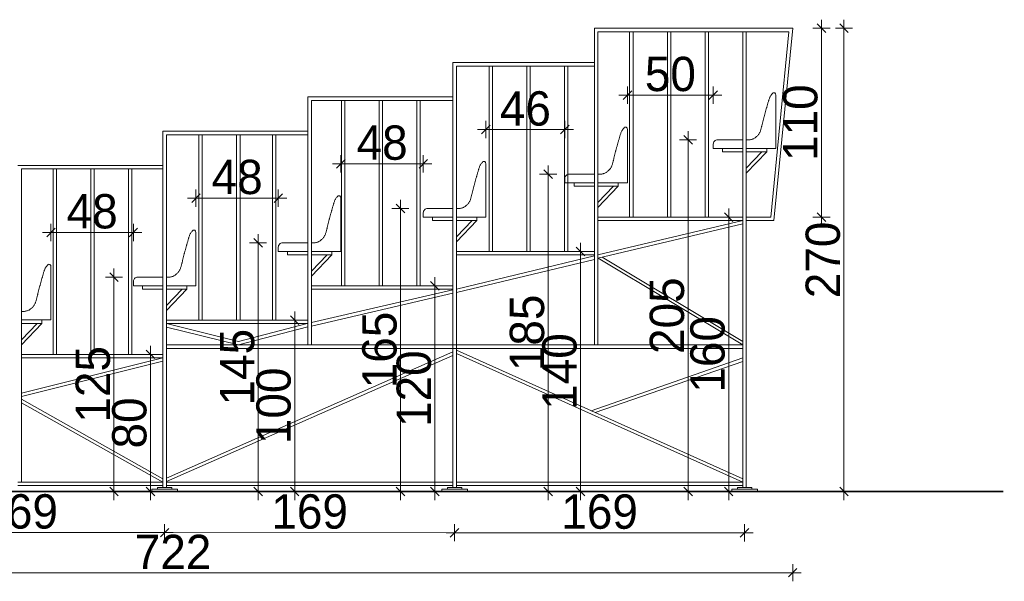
# Model space of a CAD drawing. Header units: millimetres. Extents: x 1962 to 3194, y -795 to -219.
# Tile 185 of 256: x 2493.97 to 2499.71, y -431.5 to -428.23. Entities that reach past the tile are written whole.
import ezdxf

# ---------------------------------------------------------------- set-up
doc = ezdxf.new("R2010")
doc.units = ezdxf.units.MM
doc.layers.get('0').update_dxf_attribs({"lineweight": 5})
doc.layers.get('Defpoints').update_dxf_attribs({"lineweight": 9})
for name, color, linetype, lineweight in [('A_obiekty trybuny', 126, 'Continuous', 9), ('A_przekrojowe', 42, 'Continuous', 9), ('A_wymiary detale', 82, 'Continuous', 9)]:
    doc.layers.add(name, color=color, linetype=linetype, lineweight=lineweight)
doc.styles.add('wymiary pzt', font='txt')
doc.dimstyles.new('wymiary detale', dxfattribs={"dimtxt": 0.2, "dimasz": 0.05, "dimexe": 0.05, "dimexo": 0, "dimgap": 0.02, "dimtad": 1, "dimdec": 0, "dimlfac": 100, "dimzin": 0, "dimtxsty": 'wymiary pzt', "dimblk": 'OBLIQUE', "dimcen": 0.1, "dimdle": 0.05, "dimadec": 1, "dimazin": 0, "dimtfac": 1, "dimtmove": 0, "dimatfit": 3, "dimfxl": 0, "dimarcsym": 0})

# ---------------------------------------------------------------- blocks, each defined once
blk = doc.blocks.new('_Oblique')
at = {"color": 0, "linetype": 'ByBlock', "lineweight": -2}
blk.add_line((-0.5, -0.5), (0.5, 0.5), dxfattribs=at)
blk = doc.blocks.new('*D1292')
at = {"layer": 'A_wymiary detale', "color": 0, "lineweight": -2}
for p, q in [((3.4798, 0.85), (3.4798, -0.0495)), ((3.5298, 0.8), (3.4298, 0.8)), ((3.5298, 0.0005), (3.4298, 0.0005))]:
    blk.add_line(p, q, dxfattribs=at)
at = {"layer": 'Defpoints', "color": 0}
for p in [(3.5525, 0.8), (3.4798, 0.0005), (3.5525, 0.0005)]:
    blk.add_point(p, dxfattribs=at)
at = {"layer": 'A_wymiary detale', "color": 0, "lineweight": -2, "xscale": 0.05, "yscale": 0.05, "zscale": 0.05}
for p, rotation in [((3.4798, 0.8), 90), ((3.4798, 0.0005), 270)]:
    blk.add_blockref('_Oblique', p, dxfattribs=dict(at, rotation=rotation))
at = {"layer": 'A_wymiary detale', "color": 0, "insert": (3.3577, 0.4002), "char_height": 0.2, "attachment_point": 5, "rotation": 90, "style": 'wymiary pzt'}
blk.add_mtext('80', dxfattribs=at)
blk = doc.blocks.new('*D1293')
at = {"layer": 'A_wymiary detale', "color": 0, "lineweight": -2}
for p, q in [((3.2671, 1.3), (3.2671, -0.0495)), ((3.3171, 1.25), (3.2171, 1.25)), ((3.3171, 0.0005), (3.2171, 0.0005))]:
    blk.add_line(p, q, dxfattribs=at)
at = {"layer": 'Defpoints', "color": 0}
for p in [(3.4798, 1.25), (3.2671, 0.0005), (3.4798, 0.0005)]:
    blk.add_point(p, dxfattribs=at)
at = {"layer": 'A_wymiary detale', "color": 0, "lineweight": -2, "xscale": 0.05, "yscale": 0.05, "zscale": 0.05}
for p, rotation in [((3.2671, 1.25), 90), ((3.2671, 0.0005), 270)]:
    blk.add_blockref('_Oblique', p, dxfattribs=dict(at, rotation=rotation))
at = {"layer": 'A_wymiary detale', "color": 0, "insert": (3.145, 0.6252), "char_height": 0.2, "attachment_point": 5, "rotation": 90, "style": 'wymiary pzt'}
blk.add_mtext('125', dxfattribs=at)
blk = doc.blocks.new('*D1294')
at = {"layer": 'A_wymiary detale', "color": 0, "lineweight": -2}
for p, q in [((4.3203, 1.0495), (4.3203, -0.0495)), ((4.3703, 0.9995), (4.2703, 0.9995)), ((4.3703, 0.0005), (4.2703, 0.0005))]:
    blk.add_line(p, q, dxfattribs=at)
at = {"layer": 'Defpoints', "color": 0}
for p in [(4.3975, 0.9995), (4.3203, 0.0005), (4.3975, 0.0005)]:
    blk.add_point(p, dxfattribs=at)
at = {"layer": 'A_wymiary detale', "color": 0, "lineweight": -2, "xscale": 0.05, "yscale": 0.05, "zscale": 0.05}
for p, rotation in [((4.3203, 0.9995), 90), ((4.3203, 0.0005), 270)]:
    blk.add_blockref('_Oblique', p, dxfattribs=dict(at, rotation=rotation))
at = {"layer": 'A_wymiary detale', "color": 0, "insert": (4.1982, 0.5), "char_height": 0.2, "attachment_point": 5, "rotation": 90, "style": 'wymiary pzt'}
blk.add_mtext('100', dxfattribs=at)
blk = doc.blocks.new('*D1295')
at = {"layer": 'A_wymiary detale', "color": 0, "lineweight": -2}
for p, q in [((4.1068, 1.5), (4.1068, -0.0495)), ((4.1568, 1.45), (4.0568, 1.45)), ((4.1568, 0.0005), (4.0568, 0.0005))]:
    blk.add_line(p, q, dxfattribs=at)
at = {"layer": 'Defpoints', "color": 0}
for p in [(4.3203, 1.45), (4.1068, 0.0005), (4.3203, 0.0005)]:
    blk.add_point(p, dxfattribs=at)
at = {"layer": 'A_wymiary detale', "color": 0, "lineweight": -2, "xscale": 0.05, "yscale": 0.05, "zscale": 0.05}
for p, rotation in [((4.1068, 1.45), 90), ((4.1068, 0.0005), 270)]:
    blk.add_blockref('_Oblique', p, dxfattribs=dict(at, rotation=rotation))
at = {"layer": 'A_wymiary detale', "color": 0, "insert": (3.9858, 0.7252), "char_height": 0.2, "attachment_point": 5, "rotation": 90, "style": 'wymiary pzt'}
blk.add_mtext('145', dxfattribs=at)
blk = doc.blocks.new('*D1296')
at = {"layer": 'A_wymiary detale', "color": 0, "lineweight": -2}
for p, q in [((5.1378, 1.2495), (5.1378, -0.0495)), ((5.1878, 1.1995), (5.0878, 1.1995)), ((5.1878, 0.0005), (5.0878, 0.0005))]:
    blk.add_line(p, q, dxfattribs=at)
at = {"layer": 'Defpoints', "color": 0}
for p in [(5.2425, 1.1995), (5.1378, 0.0005), (5.2425, 0.0005)]:
    blk.add_point(p, dxfattribs=at)
at = {"layer": 'A_wymiary detale', "color": 0, "lineweight": -2, "xscale": 0.05, "yscale": 0.05, "zscale": 0.05}
for p, rotation in [((5.1378, 1.1995), 90), ((5.1378, 0.0005), 270)]:
    blk.add_blockref('_Oblique', p, dxfattribs=dict(at, rotation=rotation))
at = {"layer": 'A_wymiary detale', "color": 0, "insert": (5.0157, 0.6), "char_height": 0.2, "attachment_point": 5, "rotation": 90, "style": 'wymiary pzt'}
blk.add_mtext('120', dxfattribs=at)
blk = doc.blocks.new('*D1297')
at = {"layer": 'A_wymiary detale', "color": 0, "lineweight": -2}
for p, q in [((4.9365, 1.7), (4.9365, -0.0495)), ((4.9865, 1.65), (4.8865, 1.65)), ((4.9865, 0.0005), (4.8865, 0.0005))]:
    blk.add_line(p, q, dxfattribs=at)
at = {"layer": 'Defpoints', "color": 0}
for p in [(5.1378, 1.65), (4.9365, 0.0005), (5.1378, 0.0005)]:
    blk.add_point(p, dxfattribs=at)
at = {"layer": 'A_wymiary detale', "color": 0, "lineweight": -2, "xscale": 0.05, "yscale": 0.05, "zscale": 0.05}
for p, rotation in [((4.9365, 1.65), 90), ((4.9365, 0.0005), 270)]:
    blk.add_blockref('_Oblique', p, dxfattribs=dict(at, rotation=rotation))
at = {"layer": 'A_wymiary detale', "color": 0, "insert": (4.8154, 0.8252), "char_height": 0.2, "attachment_point": 5, "rotation": 90, "style": 'wymiary pzt'}
blk.add_mtext('165', dxfattribs=at)
blk = doc.blocks.new('*D1298')
at = {"layer": 'A_wymiary detale', "color": 0, "lineweight": -2}
for p, q in [((5.9869, 1.4495), (5.9869, -0.0495)), ((6.0369, 1.3995), (5.9369, 1.3995)), ((6.0369, 0.0005), (5.9369, 0.0005))]:
    blk.add_line(p, q, dxfattribs=at)
at = {"layer": 'Defpoints', "color": 0}
for p in [(6.0675, 1.3995), (5.9869, 0.0005), (6.0675, 0.0005)]:
    blk.add_point(p, dxfattribs=at)
at = {"layer": 'A_wymiary detale', "color": 0, "lineweight": -2, "xscale": 0.05, "yscale": 0.05, "zscale": 0.05}
for p, rotation in [((5.9869, 1.3995), 90), ((5.9869, 0.0005), 270)]:
    blk.add_blockref('_Oblique', p, dxfattribs=dict(at, rotation=rotation))
at = {"layer": 'A_wymiary detale', "color": 0, "insert": (5.8648, 0.7), "char_height": 0.2, "attachment_point": 5, "rotation": 90, "style": 'wymiary pzt'}
blk.add_mtext('140', dxfattribs=at)
blk = doc.blocks.new('*D1299')
at = {"layer": 'A_wymiary detale', "color": 0, "lineweight": -2}
for p, q in [((5.7976, 1.9), (5.7976, -0.0495)), ((5.8476, 1.85), (5.7476, 1.85)), ((5.8476, 0.0005), (5.7476, 0.0005))]:
    blk.add_line(p, q, dxfattribs=at)
at = {"layer": 'Defpoints', "color": 0}
for p in [(5.9869, 1.85), (5.7976, 0.0005), (5.9869, 0.0005)]:
    blk.add_point(p, dxfattribs=at)
at = {"layer": 'A_wymiary detale', "color": 0, "lineweight": -2, "xscale": 0.05, "yscale": 0.05, "zscale": 0.05}
for p, rotation in [((5.7976, 1.85), 90), ((5.7976, 0.0005), 270)]:
    blk.add_blockref('_Oblique', p, dxfattribs=dict(at, rotation=rotation))
at = {"layer": 'A_wymiary detale', "color": 0, "insert": (5.6756, 0.9252), "char_height": 0.2, "attachment_point": 5, "rotation": 90, "style": 'wymiary pzt'}
blk.add_mtext('185', dxfattribs=at)
blk = doc.blocks.new('*D1300')
at = {"layer": 'A_wymiary detale', "color": 0, "lineweight": -2}
for p, q in [((6.8498, 1.6495), (6.8498, -0.0495)), ((6.8998, 1.5995), (6.7998, 1.5995)), ((6.8998, 0.0005), (6.7998, 0.0005))]:
    blk.add_line(p, q, dxfattribs=at)
at = {"layer": 'Defpoints', "color": 0}
for p in [(6.9325, 1.5995), (6.8498, 0.0005), (6.9325, 0.0005)]:
    blk.add_point(p, dxfattribs=at)
at = {"layer": 'A_wymiary detale', "color": 0, "lineweight": -2, "xscale": 0.05, "yscale": 0.05, "zscale": 0.05}
for p, rotation in [((6.8498, 1.5995), 90), ((6.8498, 0.0005), 270)]:
    blk.add_blockref('_Oblique', p, dxfattribs=dict(at, rotation=rotation))
at = {"layer": 'A_wymiary detale', "color": 0, "insert": (6.7277, 0.8), "char_height": 0.2, "attachment_point": 5, "rotation": 90, "style": 'wymiary pzt'}
blk.add_mtext('160', dxfattribs=at)
blk = doc.blocks.new('*D1301')
at = {"layer": 'A_wymiary detale', "color": 0, "lineweight": -2}
for p, q in [((6.6132, 2.1), (6.6132, -0.0495)), ((6.6632, 2.05), (6.5632, 2.05)), ((6.6632, 0.0005), (6.5632, 0.0005))]:
    blk.add_line(p, q, dxfattribs=at)
at = {"layer": 'Defpoints', "color": 0}
for p in [(6.8498, 2.05), (6.6132, 0.0005), (6.8498, 0.0005)]:
    blk.add_point(p, dxfattribs=at)
at = {"layer": 'A_wymiary detale', "color": 0, "lineweight": -2, "xscale": 0.05, "yscale": 0.05, "zscale": 0.05}
for p, rotation in [((6.6132, 2.05), 90), ((6.6132, 0.0005), 270)]:
    blk.add_blockref('_Oblique', p, dxfattribs=dict(at, rotation=rotation))
at = {"layer": 'A_wymiary detale', "color": 0, "insert": (6.4912, 1.0252), "char_height": 0.2, "attachment_point": 5, "rotation": 90, "style": 'wymiary pzt'}
blk.add_mtext('205', dxfattribs=at)
blk = doc.blocks.new('*D1302')
at = {"layer": 'A_wymiary detale', "color": 0, "lineweight": -2}
for p, q in [((7.3406, 2.6995), (7.4406, 2.6995)), ((7.3906, 1.5495), (7.3906, 2.7495)), ((7.3406, 1.5995), (7.4406, 1.5995))]:
    blk.add_line(p, q, dxfattribs=at)
at = {"layer": 'Defpoints', "color": 0}
for p in [(7.0963, 2.6995), (7.3906, 2.6995), (7.0963, 1.5995)]:
    blk.add_point(p, dxfattribs=at)
at = {"layer": 'A_wymiary detale', "color": 0, "lineweight": -2, "xscale": 0.05, "yscale": 0.05, "zscale": 0.05}
for p, rotation in [((7.3906, 2.6995), 90), ((7.3906, 1.5995), 270)]:
    blk.add_blockref('_Oblique', p, dxfattribs=dict(at, rotation=rotation))
at = {"layer": 'A_wymiary detale', "color": 0, "insert": (7.2685, 2.1495), "char_height": 0.2, "attachment_point": 5, "rotation": 90, "style": 'wymiary pzt'}
blk.add_mtext('110', dxfattribs=at)
blk = doc.blocks.new('*D1303')
at = {"layer": 'A_wymiary detale', "color": 0, "lineweight": -2}
for p, q in [((7.4718, 2.6995), (7.5718, 2.6995)), ((7.5218, 2.7495), (7.5218, -0.0495)), ((7.4718, 0.0005), (7.5718, 0.0005))]:
    blk.add_line(p, q, dxfattribs=at)
at = {"layer": 'Defpoints', "color": 0}
for p in [(7.2228, 2.6995), (7.2228, 0.0005), (7.5218, 0.0005)]:
    blk.add_point(p, dxfattribs=at)
at = {"layer": 'A_wymiary detale', "color": 0, "lineweight": -2, "xscale": 0.05, "yscale": 0.05, "zscale": 0.05}
for p, rotation in [((7.5218, 2.6995), 90), ((7.5218, 0.0005), 270)]:
    blk.add_blockref('_Oblique', p, dxfattribs=dict(at, rotation=rotation))
at = {"layer": 'A_wymiary detale', "color": 0, "insert": (7.3997, 1.35), "char_height": 0.2, "attachment_point": 5, "rotation": 90, "style": 'wymiary pzt'}
blk.add_mtext('270', dxfattribs=at)
blk = doc.blocks.new('*D1305')
at = {"layer": 'A_wymiary detale', "color": 0, "lineweight": -2}
for p, q in [((1.8724, -0.1882), (1.8724, -0.2882)), ((3.5624, -0.1887), (3.5624, -0.2887)), ((1.8224, -0.2382), (3.6124, -0.2387))]:
    blk.add_line(p, q, dxfattribs=at)
at = {"layer": 'Defpoints', "color": 0}
for p in [(1.8725, 0), (3.5625, 0), (3.5624, -0.2387)]:
    blk.add_point(p, dxfattribs=at)
at = {"layer": 'A_wymiary detale', "color": 0, "lineweight": -2, "xscale": 0.05, "yscale": 0.05, "zscale": 0.05}
for p, rotation in [((1.8724, -0.2382), 179.983459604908), ((3.5624, -0.2387), 359.983459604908)]:
    blk.add_blockref('_Oblique', p, dxfattribs=dict(at, rotation=rotation))
at = {"layer": 'A_wymiary detale', "color": 0, "insert": (2.7175, -0.1164), "char_height": 0.2, "attachment_point": 5, "rotation": 359.98346, "style": 'wymiary pzt'}
blk.add_mtext('169', dxfattribs=at)
blk = doc.blocks.new('*D1306')
at = {"layer": 'A_wymiary detale', "color": 0, "lineweight": -2}
for p, q in [((3.5624, -0.1887), (3.5624, -0.2887)), ((5.2524, -0.1892), (5.2524, -0.2892)), ((3.5124, -0.2387), (5.3024, -0.2392))]:
    blk.add_line(p, q, dxfattribs=at)
at = {"layer": 'Defpoints', "color": 0}
for p in [(3.5625, 0), (5.2525, 0), (5.2524, -0.2392)]:
    blk.add_point(p, dxfattribs=at)
at = {"layer": 'A_wymiary detale', "color": 0, "lineweight": -2, "xscale": 0.05, "yscale": 0.05, "zscale": 0.05}
for p, rotation in [((3.5624, -0.2387), 179.983459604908), ((5.2524, -0.2392), 359.983459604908)]:
    blk.add_blockref('_Oblique', p, dxfattribs=dict(at, rotation=rotation))
at = {"layer": 'A_wymiary detale', "color": 0, "insert": (4.4075, -0.1169), "char_height": 0.2, "attachment_point": 5, "rotation": 359.98346, "style": 'wymiary pzt'}
blk.add_mtext('169', dxfattribs=at)
blk = doc.blocks.new('*D1307')
at = {"layer": 'A_wymiary detale', "color": 0, "lineweight": -2}
for p, q in [((5.2524, -0.1892), (5.2524, -0.2892)), ((6.9424, -0.1897), (6.9424, -0.2897)), ((5.2024, -0.2392), (6.9924, -0.2397))]:
    blk.add_line(p, q, dxfattribs=at)
at = {"layer": 'Defpoints', "color": 0}
for p in [(5.2525, 0), (6.9425, 0), (6.9424, -0.2397)]:
    blk.add_point(p, dxfattribs=at)
at = {"layer": 'A_wymiary detale', "color": 0, "lineweight": -2, "xscale": 0.05, "yscale": 0.05, "zscale": 0.05}
for p, rotation in [((5.2524, -0.2392), 179.983459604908), ((6.9424, -0.2397), 359.983459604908)]:
    blk.add_blockref('_Oblique', p, dxfattribs=dict(at, rotation=rotation))
at = {"layer": 'A_wymiary detale', "color": 0, "insert": (6.0975, -0.1174), "char_height": 0.2, "attachment_point": 5, "rotation": 359.98346, "style": 'wymiary pzt'}
blk.add_mtext('169', dxfattribs=at)
blk = doc.blocks.new('*D1308')
at = {"layer": 'A_wymiary detale', "color": 0, "lineweight": -2}
for p, q in [((0, -0.4221), (0, -0.5221)), ((7.2228, -0.4221), (7.2228, -0.5221)), ((7.2728, -0.4721), (-0.05, -0.4721))]:
    blk.add_line(p, q, dxfattribs=at)
at = {"layer": 'Defpoints', "color": 0}
for p in [(0, 2.6995), (7.2228, 2.6995), (0, -0.4721)]:
    blk.add_point(p, dxfattribs=at)
at = {"layer": 'A_wymiary detale', "color": 0, "lineweight": -2, "xscale": 0.05, "yscale": 0.05, "zscale": 0.05, "rotation": 180}
blk.add_blockref('_Oblique', (0, -0.4721), dxfattribs=at)
at = {"layer": 'A_wymiary detale', "color": 0, "lineweight": -2, "xscale": 0.05, "yscale": 0.05, "zscale": 0.05}
blk.add_blockref('_Oblique', (7.2228, -0.4721), dxfattribs=at)
at = {"layer": 'A_wymiary detale', "color": 0, "insert": (3.6114, -0.3511), "char_height": 0.2, "attachment_point": 5, "style": 'wymiary pzt'}
blk.add_mtext('722', dxfattribs=at)
blk = doc.blocks.new('*D1312')
at = {"layer": 'A_wymiary detale', "color": 0, "lineweight": -2}
for p, q in [((2.9, 1.46), (2.9, 1.56)), ((3.38, 1.46), (3.38, 1.56)), ((3.43, 1.51), (2.85, 1.51))]:
    blk.add_line(p, q, dxfattribs=at)
at = {"layer": 'Defpoints', "color": 0}
for p in [(2.9, 1.51), (2.9, 1.2), (3.38, 1.2)]:
    blk.add_point(p, dxfattribs=at)
at = {"layer": 'A_wymiary detale', "color": 0, "lineweight": -2, "xscale": 0.05, "yscale": 0.05, "zscale": 0.05, "rotation": 180}
blk.add_blockref('_Oblique', (2.9, 1.51), dxfattribs=at)
at = {"layer": 'A_wymiary detale', "color": 0, "lineweight": -2, "xscale": 0.05, "yscale": 0.05, "zscale": 0.05}
blk.add_blockref('_Oblique', (3.38, 1.51), dxfattribs=at)
at = {"layer": 'A_wymiary detale', "color": 0, "insert": (3.14, 1.6321), "char_height": 0.2, "attachment_point": 5, "style": 'wymiary pzt'}
blk.add_mtext('48', dxfattribs=at)
blk = doc.blocks.new('*D1313')
at = {"layer": 'A_wymiary detale', "color": 0, "lineweight": -2}
for p, q in [((3.745, 1.66), (3.745, 1.76)), ((4.225, 1.66), (4.225, 1.76)), ((4.275, 1.71), (3.695, 1.71))]:
    blk.add_line(p, q, dxfattribs=at)
at = {"layer": 'Defpoints', "color": 0}
for p in [(3.745, 1.71), (3.745, 1.4), (4.225, 1.4)]:
    blk.add_point(p, dxfattribs=at)
at = {"layer": 'A_wymiary detale', "color": 0, "lineweight": -2, "xscale": 0.05, "yscale": 0.05, "zscale": 0.05, "rotation": 180}
blk.add_blockref('_Oblique', (3.745, 1.71), dxfattribs=at)
at = {"layer": 'A_wymiary detale', "color": 0, "lineweight": -2, "xscale": 0.05, "yscale": 0.05, "zscale": 0.05}
blk.add_blockref('_Oblique', (4.225, 1.71), dxfattribs=at)
at = {"layer": 'A_wymiary detale', "color": 0, "insert": (3.985, 1.8321), "char_height": 0.2, "attachment_point": 5, "style": 'wymiary pzt'}
blk.add_mtext('48', dxfattribs=at)
blk = doc.blocks.new('*D1314')
at = {"layer": 'A_wymiary detale', "color": 0, "lineweight": -2}
for p, q in [((4.59, 1.86), (4.59, 1.96)), ((5.07, 1.86), (5.07, 1.96)), ((5.12, 1.91), (4.54, 1.91))]:
    blk.add_line(p, q, dxfattribs=at)
at = {"layer": 'Defpoints', "color": 0}
for p in [(4.59, 1.91), (4.59, 1.6), (5.07, 1.6)]:
    blk.add_point(p, dxfattribs=at)
at = {"layer": 'A_wymiary detale', "color": 0, "lineweight": -2, "xscale": 0.05, "yscale": 0.05, "zscale": 0.05, "rotation": 180}
blk.add_blockref('_Oblique', (4.59, 1.91), dxfattribs=at)
at = {"layer": 'A_wymiary detale', "color": 0, "lineweight": -2, "xscale": 0.05, "yscale": 0.05, "zscale": 0.05}
blk.add_blockref('_Oblique', (5.07, 1.91), dxfattribs=at)
at = {"layer": 'A_wymiary detale', "color": 0, "insert": (4.83, 2.0321), "char_height": 0.2, "attachment_point": 5, "style": 'wymiary pzt'}
blk.add_mtext('48', dxfattribs=at)
blk = doc.blocks.new('*D1315')
at = {"layer": 'A_wymiary detale', "color": 0, "lineweight": -2}
for p, q in [((5.435, 2.06), (5.435, 2.16)), ((5.895, 2.06), (5.895, 2.16)), ((5.945, 2.11), (5.385, 2.11))]:
    blk.add_line(p, q, dxfattribs=at)
at = {"layer": 'Defpoints', "color": 0}
for p in [(5.435, 2.11), (5.435, 1.8), (5.895, 1.8)]:
    blk.add_point(p, dxfattribs=at)
at = {"layer": 'A_wymiary detale', "color": 0, "lineweight": -2, "xscale": 0.05, "yscale": 0.05, "zscale": 0.05, "rotation": 180}
blk.add_blockref('_Oblique', (5.435, 2.11), dxfattribs=at)
at = {"layer": 'A_wymiary detale', "color": 0, "lineweight": -2, "xscale": 0.05, "yscale": 0.05, "zscale": 0.05}
blk.add_blockref('_Oblique', (5.895, 2.11), dxfattribs=at)
at = {"layer": 'A_wymiary detale', "color": 0, "insert": (5.665, 2.231), "char_height": 0.2, "attachment_point": 5, "style": 'wymiary pzt'}
blk.add_mtext('46', dxfattribs=at)
blk = doc.blocks.new('*D1316')
at = {"layer": 'A_wymiary detale', "color": 0, "lineweight": -2}
for p, q in [((6.26, 2.26), (6.26, 2.36)), ((6.76, 2.26), (6.76, 2.36)), ((6.81, 2.31), (6.21, 2.31))]:
    blk.add_line(p, q, dxfattribs=at)
at = {"layer": 'Defpoints', "color": 0}
for p in [(6.26, 2.31), (6.26, 2), (6.76, 2)]:
    blk.add_point(p, dxfattribs=at)
at = {"layer": 'A_wymiary detale', "color": 0, "lineweight": -2, "xscale": 0.05, "yscale": 0.05, "zscale": 0.05, "rotation": 180}
blk.add_blockref('_Oblique', (6.26, 2.31), dxfattribs=at)
at = {"layer": 'A_wymiary detale', "color": 0, "lineweight": -2, "xscale": 0.05, "yscale": 0.05, "zscale": 0.05}
blk.add_blockref('_Oblique', (6.76, 2.31), dxfattribs=at)
at = {"layer": 'A_wymiary detale', "color": 0, "insert": (6.51, 2.4321), "char_height": 0.2, "attachment_point": 5, "style": 'wymiary pzt'}
blk.add_mtext('50', dxfattribs=at)
blk = doc.blocks.new('zw$A1B3')
at = {"layer": 'A_obiekty trybuny'}
for p, q in [((6.0675, 0.8545), (6.0675, 2.6995)), ((6.0675, 2.6995), (7.2228, 2.6995)), ((7.1138, 1.5795), (7.2228, 2.6995)), ((6.0875, 0.8545), (6.0875, 2.6795)), ((6.0875, 2.6795), (7.2, 2.6795)), ((6.2725, 1.5995), (6.2725, 2.6795)), ((6.2925, 1.5995), (6.2925, 2.6795)), ((6.4925, 1.5995), (6.4925, 2.6795)), ((6.5125, 1.5995), (6.5125, 2.6795)), ((6.7125, 1.5995), (6.7125, 2.6795)), ((6.7325, 1.5995), (6.7325, 2.6795)), ((6.9325, 0.8245), (6.9325, 2.6795)), ((6.9525, 0.8245), (6.9525, 2.6795)), ((7.0963, 1.5995), (7.2, 2.6795)), ((5.2425, 0.8245), (5.2425, 2.4995)), ((5.2425, 2.4995), (6.0675, 2.4995)), ((5.2625, 0.8245), (5.2625, 2.4795)), ((5.2625, 2.4795), (6.0675, 2.4795)), ((5.4529, 1.3995), (5.4529, 2.4795)), ((5.4729, 1.3995), (5.4729, 2.4795)), ((5.6729, 1.3995), (5.6729, 2.4795)), ((5.6929, 1.3995), (5.6929, 2.4795)), ((5.8929, 1.3995), (5.8929, 2.4795)), ((5.9129, 1.3995), (5.9129, 2.4795)), ((4.3975, 0.8545), (4.3975, 2.2995)), ((4.3975, 2.2995), (5.2425, 2.2995)), ((4.4175, 0.8545), (4.4175, 2.2795)), ((4.4175, 2.2795), (5.2425, 2.2795)), ((4.5925, 1.1995), (4.5925, 2.2795)), ((4.6125, 1.1995), (4.6125, 2.2795)), ((4.8125, 1.1995), (4.8125, 2.2795)), ((4.8325, 1.1995), (4.8325, 2.2795)), ((5.0325, 1.1995), (5.0325, 2.2795)), ((5.0525, 1.1995), (5.0525, 2.2795)), ((3.5525, 0.6545), (3.5525, 2.0995)), ((3.5525, 2.0995), (4.3975, 2.0995)), ((3.5725, 0.6545), (3.5725, 2.0795)), ((3.5725, 2.0795), (4.3975, 2.0795)), ((3.7619, 0.9995), (3.7619, 2.0795)), ((3.7819, 0.9995), (3.7819, 2.0795)), ((3.9819, 0.9995), (3.9819, 2.0795)), ((4.0019, 0.9995), (4.0019, 2.0795)), ((4.191, 0.9995), (4.191, 2.0795)), ((4.211, 0.9995), (4.211, 2.0795)), ((7.0714, 1.98), (6.9525, 1.855)), ((7.0438, 1.98), (6.9525, 1.884)), ((2.7075, 1.9), (3.5525, 1.9)), ((2.7275, 0.055), (2.7275, 1.88)), ((2.7275, 1.88), (3.5525, 1.88)), ((2.9121, 0.8), (2.9121, 1.88)), ((2.9321, 0.8), (2.9321, 1.88)), ((3.1321, 0.8), (3.1321, 1.88)), ((3.1521, 0.8), (3.1521, 1.88)), ((3.3521, 0.8), (3.3521, 1.88)), ((3.3721, 0.8), (3.3721, 1.88)), ((3.5525, 0.025), (3.5525, 1.88)), ((3.5725, 0.025), (3.5725, 1.88)), ((5.2425, 0.025), (5.2425, 1.88)), ((5.2625, 0.025), (5.2625, 1.88)), ((6.9325, 0.025), (6.9325, 1.88)), ((6.9525, 0.025), (6.9525, 1.88)), ((6.2064, 1.78), (6.0875, 1.655)), ((6.1788, 1.78), (6.0875, 1.684)), ((5.3814, 1.58), (5.2625, 1.455)), ((5.3538, 1.58), (5.2625, 1.484)), ((6.0875, 1.5995), (6.9325, 1.5995)), ((6.0875, 1.5795), (6.9325, 1.5795)), ((6.9325, 1.5795), (6.0875, 1.3803)), ((6.9325, 1.5598), (6.0875, 1.36)), ((6.9525, 1.5995), (7.0963, 1.5995)), ((6.9525, 1.5795), (7.1138, 1.5795)), ((4.5364, 1.38), (4.4175, 1.255)), ((4.5088, 1.38), (4.4175, 1.284)), ((5.2625, 1.3995), (6.0675, 1.3995)), ((5.2625, 1.3793), (6.0675, 1.3795)), ((6.0675, 1.3735), (5.2625, 1.1806)), ((6.0675, 1.3531), (5.2625, 1.161)), ((6.0675, 1.3531), (5.2625, 1.161)), ((6.0886, 1.3602), (6.9325, 0.8545)), ((6.1125, 1.3659), (6.9325, 0.8745)), ((3.5525, 0.825), (3.5525, 1.18)), ((3.5725, 0.825), (3.5725, 1.18)), ((3.6914, 1.18), (3.5725, 1.055)), ((3.6638, 1.18), (3.5725, 1.084)), ((4.4175, 1.1995), (5.2425, 1.1995)), ((4.4175, 1.1795), (5.2425, 1.1795)), ((5.2425, 1.1762), (4.4175, 0.9851)), ((5.2425, 1.1562), (4.4175, 0.9646)), ((2.8464, 0.9805), (2.7275, 0.8555)), ((2.8188, 0.9805), (2.7275, 0.8845)), ((3.5725, 0.9995), (4.3975, 0.9995)), ((3.5725, 0.9995), (4.3319, 0.9995)), ((3.5725, 0.9795), (4.3975, 0.9795)), ((3.5725, 0.9795), (3.9926, 0.875)), ((3.5725, 0.9795), (4.3319, 0.9795)), ((4.3925, 0.9792), (3.9926, 0.875)), ((3.5725, 0.9588), (3.9926, 0.8545)), ((4.3975, 0.9605), (3.9926, 0.8545)), ((6.9325, 0.8545), (6.9325, 0.8745)), ((3.5725, 0.8345), (4.3925, 0.8345)), ((3.5725, 0.0785), (5.2425, 0.8138)), ((3.5732, 0.8545), (4.3925, 0.8545)), ((4.3925, 0.8545), (5.2925, 0.8545)), ((4.3925, 0.8345), (5.2925, 0.8345)), ((5.2625, 0.8545), (5.6925, 0.8545)), ((5.2625, 0.8345), (5.6925, 0.8345)), ((5.2625, 0.8245), (6.9325, 0.075)), ((5.2625, 0.8045), (6.9325, 0.055)), ((5.6425, 0.8545), (6.0925, 0.8545)), ((5.6425, 0.8345), (6.0925, 0.8345)), ((6.0925, 0.8545), (6.9325, 0.8545)), ((6.0925, 0.8545), (6.1125, 0.8545)), ((6.0925, 0.8345), (6.9325, 0.8345)), ((2.7275, 0.8), (3.5525, 0.8)), ((2.7275, 0.78), (3.5525, 0.78)), ((3.5525, 0.78), (2.7275, 0.574)), ((3.5525, 0.76), (2.7275, 0.554)), ((3.5725, 0.0585), (5.2425, 0.7938)), ((6.0491, 0.4715), (6.9325, 0.779)), ((6.0718, 0.4613), (6.9325, 0.759)), ((2.7275, 0.5379), (3.5525, 0.075)), ((2.7275, 0.5179), (3.5525, 0.055)), ((2.7075, 0.055), (3.5525, 0.055)), ((2.7075, 0.035), (3.5524, 0.035)), ((3.6375, 0.015), (3.4875, 0.015)), ((3.4875, 0.015), (3.4875, 0)), ((3.4875, 0), (3.6375, 0)), ((3.5211, 0.015), (3.5211, 0.025)), ((3.5211, 0.025), (3.6039, 0.025)), ((3.5725, 0.055), (5.2425, 0.055)), ((3.5725, 0.035), (5.2425, 0.035)), ((3.6039, 0.015), (3.6039, 0.025)), ((3.6375, 0), (3.6375, 0.015)), ((5.3275, 0.015), (5.1775, 0.015)), ((5.1775, 0.015), (5.1775, 0)), ((5.1775, 0), (5.3275, 0)), ((5.2111, 0.015), (5.2111, 0.025)), ((5.2111, 0.025), (5.2939, 0.025)), ((5.2625, 0.055), (6.9325, 0.055)), ((5.2629, 0.035), (6.9325, 0.035)), ((5.2939, 0.015), (5.2939, 0.025)), ((5.3275, 0), (5.3275, 0.015)), ((7.0175, 0.015), (6.8675, 0.015)), ((6.8675, 0.015), (6.8675, 0)), ((6.8675, 0), (7.0175, 0)), ((6.9011, 0.015), (6.9011, 0.025)), ((6.9011, 0.025), (6.9839, 0.025)), ((6.9839, 0.015), (6.9839, 0.025)), ((7.0175, 0), (7.0175, 0.015))]:
    blk.add_line(p, q, dxfattribs=at)
for points in [[(6.9525, 2), (7.125, 2), (7.125, 2.31, 0.25689), (7.118, 2.3227)], [(6.0875, 1.8), (6.26, 1.8), (6.26, 2.11, 0.25689), (6.253, 2.1227)], [(6.9325, 2.05), (6.785, 2.05, 0.414214), (6.76, 2.025), (6.76, 2), (6.9325, 2)], [(5.2625, 1.6), (5.435, 1.6), (5.435, 1.91, 0.25689), (5.428, 1.9227)], [(6.0675, 1.85), (5.92, 1.85, 0.414214), (5.895, 1.825), (5.895, 1.8), (6.0675, 1.8)], [(4.4175, 1.4), (4.59, 1.4), (4.59, 1.71, 0.25689), (4.583, 1.7227)], [(5.2425, 1.65), (5.095, 1.65, 0.414214), (5.07, 1.625), (5.07, 1.6), (5.2425, 1.6)], [(3.5725, 1.2), (3.745, 1.2), (3.745, 1.51, 0.25689), (3.738, 1.5227)], [(4.3975, 1.45), (4.25, 1.45, 0.414214), (4.225, 1.425), (4.225, 1.4), (4.3975, 1.4)], [(2.7275, 1.0005), (2.9, 1.0005), (2.9, 1.3105, 0.25689), (2.893, 1.3232)], [(3.5525, 1.25), (3.405, 1.25, 0.414214), (3.38, 1.225), (3.38, 1.2), (3.5525, 1.2)]]:
    blk.add_lwpolyline(points, format="xyb", dxfattribs=at)
for points in [[(7.1079, 2.3225), (7.1053, 2.3197), (7.1028, 2.3168), (7.1003, 2.3138), (7.0979, 2.3108), (7.0957, 2.3076), (7.0936, 2.3044), (7.0916, 2.3011), (7.0898, 2.2977), (7.0882, 2.2942), (7.0868, 2.2906), (7.0855, 2.287), (7.0843, 2.2833), (7.0832, 2.2796), (7.0821, 2.2759), (7.081, 2.2722), (7.0799, 2.2685), (7.0788, 2.2647), (7.0777, 2.261), (7.0766, 2.2573), (7.0756, 2.2536), (7.0745, 2.2499), (7.0734, 2.2462), (7.0723, 2.2425), (7.0713, 2.2388), (7.0702, 2.2351), (7.0692, 2.2313), (7.0681, 2.2276), (7.0671, 2.2239), (7.066, 2.2202), (7.065, 2.2164), (7.064, 2.2127), (7.063, 2.209), (7.0619, 2.2052), (7.0609, 2.2015), (7.0599, 2.1978), (7.0589, 2.194), (7.0579, 2.1903), (7.0569, 2.1865), (7.0559, 2.1828), (7.055, 2.179), (7.054, 2.1753), (7.053, 2.1715), (7.0521, 2.1678), (7.0511, 2.164), (7.0501, 2.1603), (7.0492, 2.1565), (7.0483, 2.1528), (7.0473, 2.149), (7.0464, 2.1452), (7.0455, 2.1415), (7.0446, 2.1377), (7.0437, 2.1339), (7.0428, 2.1302), (7.0418, 2.1264), (7.0409, 2.1227), (7.0399, 2.1189), (7.0389, 2.1152), (7.0379, 2.1115), (7.0368, 2.1077), (7.0356, 2.104), (7.0344, 2.1004), (7.033, 2.0968), (7.0314, 2.0932), (7.0297, 2.0897), (7.0277, 2.0864), (7.0256, 2.0831), (7.0233, 2.08), (7.0208, 2.0771), (7.0181, 2.0743), (7.0153, 2.0716), (7.0124, 2.069), (7.0094, 2.0665), (7.0064, 2.0641), (7.0033, 2.0617), (7.0001, 2.0596), (6.9968, 2.0576), (6.9933, 2.0559), (6.9897, 2.0544), (6.9861, 2.0531), (6.9824, 2.052), (6.9786, 2.051), (6.9748, 2.0503), (6.9709, 2.05)], [(6.2429, 2.1225), (6.2403, 2.1197), (6.2378, 2.1168), (6.2353, 2.1138), (6.2329, 2.1108), (6.2307, 2.1076), (6.2286, 2.1044), (6.2266, 2.1011), (6.2248, 2.0977), (6.2232, 2.0942), (6.2218, 2.0906), (6.2205, 2.087), (6.2193, 2.0833), (6.2182, 2.0796), (6.2171, 2.0759), (6.216, 2.0722), (6.2149, 2.0685), (6.2138, 2.0647), (6.2127, 2.061), (6.2116, 2.0573), (6.2106, 2.0536), (6.2095, 2.0499), (6.2084, 2.0462), (6.2074, 2.0425), (6.2063, 2.0388), (6.2052, 2.0351), (6.2042, 2.0313), (6.2031, 2.0276), (6.2021, 2.0239), (6.2011, 2.0202), (6.2, 2.0164), (6.199, 2.0127), (6.198, 2.009), (6.1969, 2.0052), (6.1959, 2.0015), (6.1949, 1.9978), (6.1939, 1.994), (6.1929, 1.9903), (6.1919, 1.9865), (6.191, 1.9828), (6.19, 1.979), (6.189, 1.9753), (6.188, 1.9715), (6.1871, 1.9678), (6.1861, 1.964), (6.1852, 1.9603), (6.1842, 1.9565), (6.1833, 1.9528), (6.1823, 1.949), (6.1814, 1.9452), (6.1805, 1.9415), (6.1796, 1.9377), (6.1787, 1.9339), (6.1778, 1.9302), (6.1768, 1.9264), (6.1759, 1.9227), (6.1749, 1.9189), (6.1739, 1.9152), (6.1729, 1.9115), (6.1718, 1.9077), (6.1706, 1.904), (6.1694, 1.9004), (6.168, 1.8968), (6.1664, 1.8932), (6.1647, 1.8897), (6.1627, 1.8864), (6.1606, 1.8831), (6.1583, 1.88), (6.1558, 1.8771), (6.1531, 1.8743), (6.1503, 1.8716), (6.1474, 1.869), (6.1445, 1.8665), (6.1414, 1.8641), (6.1383, 1.8617), (6.1351, 1.8596), (6.1318, 1.8576), (6.1283, 1.8559), (6.1248, 1.8544), (6.1211, 1.8531), (6.1174, 1.852), (6.1136, 1.851), (6.1098, 1.8503), (6.1059, 1.85)], [(6.9712, 2.05), (6.9525, 2.05)], [(6.9325, 1.98), (6.8136, 1.98), (6.8136, 2), (6.9325, 2)], [(6.9525, 2), (7.0714, 2), (7.0714, 1.98), (6.9525, 1.98)], [(5.4179, 1.9225), (5.4153, 1.9197), (5.4128, 1.9168), (5.4103, 1.9138), (5.4079, 1.9108), (5.4057, 1.9076), (5.4036, 1.9044), (5.4016, 1.9011), (5.3998, 1.8977), (5.3982, 1.8942), (5.3968, 1.8906), (5.3955, 1.887), (5.3943, 1.8833), (5.3932, 1.8796), (5.3921, 1.8759), (5.391, 1.8722), (5.3899, 1.8685), (5.3888, 1.8647), (5.3877, 1.861), (5.3866, 1.8573), (5.3856, 1.8536), (5.3845, 1.8499), (5.3834, 1.8462), (5.3823, 1.8425), (5.3813, 1.8388), (5.3802, 1.8351), (5.3792, 1.8313), (5.3781, 1.8276), (5.3771, 1.8239), (5.376, 1.8202), (5.375, 1.8164), (5.374, 1.8127), (5.373, 1.809), (5.3719, 1.8052), (5.3709, 1.8015), (5.3699, 1.7978), (5.3689, 1.794), (5.3679, 1.7903), (5.3669, 1.7865), (5.3659, 1.7828), (5.365, 1.779), (5.364, 1.7753), (5.363, 1.7715), (5.3621, 1.7678), (5.3611, 1.764), (5.3601, 1.7603), (5.3592, 1.7565), (5.3583, 1.7528), (5.3573, 1.749), (5.3564, 1.7452), (5.3555, 1.7415), (5.3546, 1.7377), (5.3537, 1.7339), (5.3528, 1.7302), (5.3518, 1.7264), (5.3509, 1.7227), (5.3499, 1.7189), (5.3489, 1.7152), (5.3479, 1.7115), (5.3468, 1.7077), (5.3456, 1.704), (5.3444, 1.7004), (5.343, 1.6968), (5.3414, 1.6932), (5.3397, 1.6897), (5.3377, 1.6864), (5.3356, 1.6831), (5.3333, 1.68), (5.3308, 1.6771), (5.3281, 1.6743), (5.3253, 1.6716), (5.3224, 1.669), (5.3194, 1.6665), (5.3164, 1.6641), (5.3133, 1.6617), (5.3101, 1.6596), (5.3068, 1.6576), (5.3033, 1.6559), (5.2997, 1.6544), (5.2961, 1.6531), (5.2924, 1.652), (5.2886, 1.651), (5.2848, 1.6503), (5.2809, 1.65)], [(6.1062, 1.85), (6.0875, 1.85)], [(6.0675, 1.78), (5.9486, 1.78), (5.9486, 1.8), (6.0675, 1.8)], [(6.0875, 1.8), (6.2064, 1.8), (6.2064, 1.78), (6.0875, 1.78)], [(4.5729, 1.7225), (4.5703, 1.7197), (4.5678, 1.7168), (4.5653, 1.7138), (4.5629, 1.7108), (4.5607, 1.7076), (4.5586, 1.7044), (4.5566, 1.7011), (4.5548, 1.6977), (4.5532, 1.6942), (4.5518, 1.6906), (4.5505, 1.687), (4.5493, 1.6833), (4.5482, 1.6796), (4.5471, 1.6759), (4.546, 1.6722), (4.5449, 1.6685), (4.5438, 1.6647), (4.5427, 1.661), (4.5416, 1.6573), (4.5406, 1.6536), (4.5395, 1.6499), (4.5384, 1.6462), (4.5374, 1.6425), (4.5363, 1.6388), (4.5352, 1.6351), (4.5342, 1.6313), (4.5331, 1.6276), (4.5321, 1.6239), (4.531, 1.6202), (4.53, 1.6164), (4.529, 1.6127), (4.528, 1.609), (4.5269, 1.6052), (4.5259, 1.6015), (4.5249, 1.5978), (4.5239, 1.594), (4.5229, 1.5903), (4.5219, 1.5865), (4.5209, 1.5828), (4.52, 1.579), (4.519, 1.5753), (4.518, 1.5715), (4.5171, 1.5678), (4.5161, 1.564), (4.5152, 1.5603), (4.5142, 1.5565), (4.5133, 1.5528), (4.5123, 1.549), (4.5114, 1.5452), (4.5105, 1.5415), (4.5096, 1.5377), (4.5087, 1.5339), (4.5078, 1.5302), (4.5068, 1.5264), (4.5059, 1.5227), (4.5049, 1.5189), (4.5039, 1.5152), (4.5029, 1.5115), (4.5018, 1.5077), (4.5006, 1.504), (4.4994, 1.5004), (4.498, 1.4968), (4.4964, 1.4932), (4.4947, 1.4897), (4.4927, 1.4864), (4.4906, 1.4831), (4.4883, 1.48), (4.4858, 1.4771), (4.4831, 1.4743), (4.4803, 1.4716), (4.4774, 1.469), (4.4744, 1.4665), (4.4714, 1.4641), (4.4683, 1.4617), (4.4651, 1.4596), (4.4618, 1.4576), (4.4583, 1.4559), (4.4548, 1.4544), (4.4511, 1.4531), (4.4474, 1.452), (4.4436, 1.451), (4.4398, 1.4503), (4.4359, 1.45)], [(5.2812, 1.65), (5.2625, 1.65)], [(5.2425, 1.58), (5.1236, 1.58), (5.1236, 1.6), (5.2425, 1.6)], [(5.2625, 1.6), (5.3814, 1.6), (5.3814, 1.58), (5.2625, 1.58)], [(3.7279, 1.5225), (3.7253, 1.5197), (3.7228, 1.5168), (3.7203, 1.5138), (3.7179, 1.5108), (3.7157, 1.5076), (3.7136, 1.5044), (3.7116, 1.5011), (3.7098, 1.4977), (3.7082, 1.4942), (3.7068, 1.4906), (3.7055, 1.487), (3.7043, 1.4833), (3.7032, 1.4796), (3.7021, 1.4759), (3.701, 1.4722), (3.6999, 1.4685), (3.6988, 1.4647), (3.6977, 1.461), (3.6966, 1.4573), (3.6956, 1.4536), (3.6945, 1.4499), (3.6934, 1.4462), (3.6923, 1.4425), (3.6913, 1.4388), (3.6902, 1.4351), (3.6892, 1.4313), (3.6881, 1.4276), (3.6871, 1.4239), (3.686, 1.4202), (3.685, 1.4164), (3.684, 1.4127), (3.683, 1.409), (3.6819, 1.4052), (3.6809, 1.4015), (3.6799, 1.3978), (3.6789, 1.394), (3.6779, 1.3903), (3.6769, 1.3865), (3.6759, 1.3828), (3.675, 1.379), (3.674, 1.3753), (3.673, 1.3715), (3.6721, 1.3678), (3.6711, 1.364), (3.6701, 1.3603), (3.6692, 1.3565), (3.6683, 1.3528), (3.6673, 1.349), (3.6664, 1.3452), (3.6655, 1.3415), (3.6646, 1.3377), (3.6637, 1.3339), (3.6628, 1.3302), (3.6618, 1.3264), (3.6609, 1.3227), (3.6599, 1.3189), (3.6589, 1.3152), (3.6579, 1.3115), (3.6568, 1.3077), (3.6556, 1.304), (3.6544, 1.3004), (3.653, 1.2968), (3.6514, 1.2932), (3.6497, 1.2897), (3.6477, 1.2864), (3.6456, 1.2831), (3.6433, 1.28), (3.6408, 1.2771), (3.6381, 1.2743), (3.6353, 1.2716), (3.6324, 1.269), (3.6294, 1.2665), (3.6264, 1.2641), (3.6233, 1.2617), (3.6201, 1.2596), (3.6168, 1.2576), (3.6133, 1.2559), (3.6097, 1.2544), (3.6061, 1.2531), (3.6024, 1.252), (3.5986, 1.251), (3.5948, 1.2503), (3.5909, 1.25)], [(4.4362, 1.45), (4.4175, 1.45)], [(4.3975, 1.38), (4.2786, 1.38), (4.2786, 1.4), (4.3975, 1.4)], [(4.4175, 1.4), (4.5364, 1.4), (4.5364, 1.38), (4.4175, 1.38)], [(2.8829, 1.323), (2.8803, 1.3202), (2.8778, 1.3173), (2.8753, 1.3143), (2.8729, 1.3113), (2.8707, 1.3081), (2.8686, 1.3049), (2.8666, 1.3016), (2.8648, 1.2982), (2.8632, 1.2947), (2.8618, 1.2911), (2.8605, 1.2875), (2.8593, 1.2838), (2.8582, 1.2801), (2.8571, 1.2764), (2.856, 1.2727), (2.8549, 1.2689), (2.8538, 1.2652), (2.8527, 1.2615), (2.8516, 1.2578), (2.8506, 1.2541), (2.8495, 1.2504), (2.8484, 1.2467), (2.8473, 1.243), (2.8463, 1.2393), (2.8452, 1.2355), (2.8442, 1.2318), (2.8431, 1.2281), (2.8421, 1.2244), (2.841, 1.2207), (2.84, 1.2169), (2.839, 1.2132), (2.838, 1.2095), (2.8369, 1.2057), (2.8359, 1.202), (2.8349, 1.1982), (2.8339, 1.1945), (2.8329, 1.1908), (2.8319, 1.187), (2.8309, 1.1833), (2.83, 1.1795), (2.829, 1.1758), (2.828, 1.172), (2.8271, 1.1683), (2.8261, 1.1645), (2.8251, 1.1608), (2.8242, 1.157), (2.8233, 1.1532), (2.8223, 1.1495), (2.8214, 1.1457), (2.8205, 1.142), (2.8196, 1.1382), (2.8187, 1.1344), (2.8178, 1.1307), (2.8168, 1.1269), (2.8159, 1.1232), (2.8149, 1.1194), (2.8139, 1.1157), (2.8129, 1.1119), (2.8118, 1.1082), (2.8106, 1.1045), (2.8094, 1.1009), (2.808, 1.0973), (2.8064, 1.0937), (2.8047, 1.0902), (2.8027, 1.0869), (2.8006, 1.0836), (2.7983, 1.0805), (2.7958, 1.0776), (2.7931, 1.0748), (2.7903, 1.0721), (2.7874, 1.0695), (2.7844, 1.067), (2.7814, 1.0645), (2.7783, 1.0622), (2.7751, 1.06), (2.7718, 1.0581), (2.7683, 1.0564), (2.7647, 1.0549), (2.7611, 1.0536), (2.7574, 1.0525), (2.7536, 1.0515), (2.7498, 1.0508), (2.7459, 1.0505)], [(3.5912, 1.25), (3.5725, 1.25)], [(3.5525, 1.18), (3.4336, 1.18), (3.4336, 1.2), (3.5525, 1.2)], [(3.5725, 1.2), (3.6914, 1.2), (3.6914, 1.18), (3.5725, 1.18)], [(2.7462, 1.0505), (2.7275, 1.0505)], [(2.7275, 1.0005), (2.8464, 1.0005), (2.8464, 0.9805), (2.7275, 0.9805)]]:
    blk.add_lwpolyline(points, dxfattribs=at)
for centre in [(7.1131, 2.3158), (6.2481, 2.1158), (5.4231, 1.9158), (4.5781, 1.7158), (3.7331, 1.5158), (2.8881, 1.3163)]:
    blk.add_arc(centre, 0.0085, 54.22279, 127.22391, dxfattribs=at)
at = {"layer": 'A_przekrojowe', "const_width": 0.01}
blk.add_lwpolyline([(-0.7229, 0.0005), (8.4513, 0.0005)], dxfattribs=at)
at = {"layer": 'A_wymiary detale'}
for p1, p2, distance, picture, middle in [((7.2228, 2.6995), (0, 2.6995), 3.1716, '*D1308', (3.6114, -0.3511)), ((7.0963, 1.5995), (7.0963, 2.6995), -0.2943, '*D1302', (7.2685, 2.1495)), ((7.2228, 2.6995), (7.2228, 0.0005), 0.299, '*D1303', (7.3997, 1.35)), ((6.76, 2), (6.26, 2), -0.31, '*D1316', (6.51, 2.4321)), ((5.895, 1.8), (5.435, 1.8), -0.31, '*D1315', (5.665, 2.231)), ((5.07, 1.6), (4.59, 1.6), -0.31, '*D1314', (4.83, 2.0321)), ((6.8498, 2.05), (6.8498, 0.0005), -0.2365, '*D1301', (6.4912, 1.0252)), ((4.225, 1.4), (3.745, 1.4), -0.31, '*D1313', (3.985, 1.8321)), ((5.9869, 1.85), (5.9869, 0.0005), -0.1892, '*D1299', (5.6756, 0.9252)), ((3.38, 1.2), (2.9, 1.2), -0.31, '*D1312', (3.14, 1.6321)), ((5.1378, 1.65), (5.1378, 0.0005), -0.2013, '*D1297', (4.8154, 0.8252)), ((6.9325, 1.5995), (6.9325, 0.0005), -0.0827, '*D1300', (6.7277, 0.8)), ((4.3203, 1.45), (4.3203, 0.0005), -0.2135, '*D1295', (3.9858, 0.7252)), ((6.0675, 1.3995), (6.0675, 0.0005), -0.0806, '*D1298', (5.8648, 0.7)), ((3.4798, 1.25), (3.4798, 0.0005), -0.2127, '*D1293', (3.145, 0.6252)), ((5.2425, 1.1995), (5.2425, 0.0005), -0.1047, '*D1296', (5.0157, 0.6)), ((4.3975, 0.9995), (4.3975, 0.0005), -0.0772, '*D1294', (4.1982, 0.5)), ((3.5525, 0.8), (3.5525, 0.0005), -0.0727, '*D1292', (3.3577, 0.4002))]:
    dim = blk.add_aligned_dim(p1=p1, p2=p2, distance=distance, dimstyle='wymiary detale', dxfattribs=at)
    dim.commit()
    dim.dimension.update_dxf_attribs({"geometry": picture, "text_midpoint": middle})
for base, p1, p2, picture, middle in [((3.5624, -0.2387), (1.8725, 0), (3.5625, 0), '*D1305', (2.7175, -0.1164)), ((5.2524, -0.2392), (3.5625, 0), (5.2525, 0), '*D1306', (4.4075, -0.1169)), ((6.9424, -0.2397), (5.2525, 0), (6.9425, 0), '*D1307', (6.0975, -0.1174))]:
    dim = blk.add_linear_dim(base=base, p1=p1, p2=p2, angle=359.98346, dimstyle='wymiary detale', override={"dimtmove": 1}, dxfattribs=at)
    dim.commit()
    dim.dimension.update_dxf_attribs({"geometry": picture, "text_midpoint": middle})

msp = doc.modelspace()

# ---------------------------------------------------------------- block references
at = {"layer": 'A_wymiary detale'}
msp.add_blockref('zw$A1B3', (2491.249, -430.9766), dxfattribs=at)

doc.saveas('drawing.dxf')
